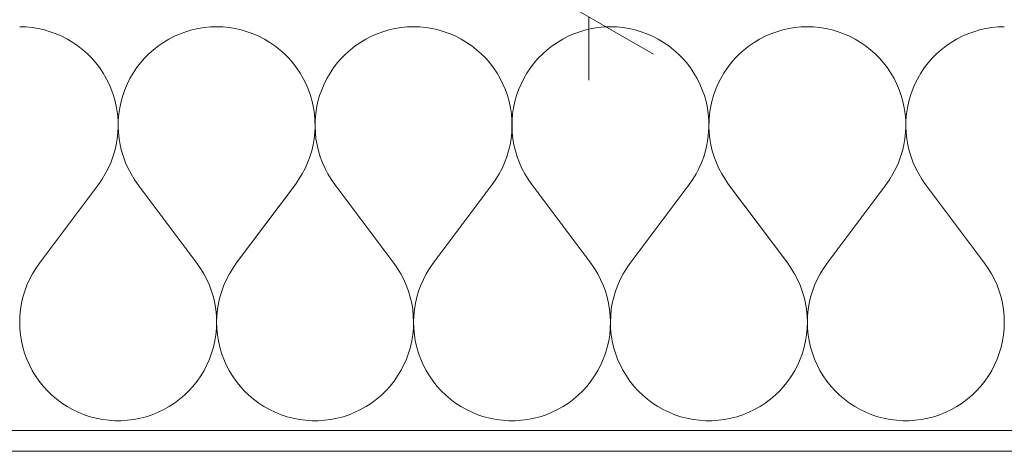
# Model space of a CAD drawing. Extents: x 100 to 2982, y 37 to 2050.
# Tile 24 of 135: x 1198 to 1246, y 575 to 595. Entities that reach past the tile are written whole.
import ezdxf
from ezdxf.xclip import XClip

# ---------------------------------------------------------------- set-up
doc = ezdxf.new("R2010")
doc.units = 0
doc.header["$MEASUREMENT"] = 0
doc.header["$XCLIPFRAME"] = 0
for name, color, linetype in [('299-A Wymiary Opisy', 7, 'Continuous'), ('420-K Ściany', 7, 'Continuous'), ('820-G Rysunki Obrazki', 7, 'Continuous')]:
    doc.layers.add(name, color=color, linetype=linetype)

# ---------------------------------------------------------------- blocks, each defined once
blk = doc.blocks.new('*X14')
at = {"layer": '420-K Ściany', "color": 174, "linetype": 'Continuous', "lineweight": 5, "ltscale": 0.2}
for p, q in [((1198.238, 595.023), (1197.937, 595.033)), ((1198.538, 594.995), (1198.238, 595.023)), ((1198.835, 594.947), (1198.538, 594.995)), ((1199.129, 594.881), (1198.835, 594.947)), ((1199.418, 594.796), (1199.129, 594.881)), ((1199.701, 594.694), (1199.418, 594.796)), ((1205.979, 594.796), (1205.696, 594.694)), ((1206.268, 594.881), (1205.979, 594.796)), ((1206.562, 594.947), (1206.268, 594.881)), ((1206.86, 594.995), (1206.562, 594.947)), ((1207.16, 595.023), (1206.86, 594.995)), ((1207.461, 595.033), (1207.16, 595.023)), ((1207.762, 595.023), (1207.461, 595.033)), ((1208.062, 594.995), (1207.762, 595.023)), ((1208.359, 594.947), (1208.062, 594.995)), ((1208.653, 594.881), (1208.359, 594.947)), ((1208.942, 594.796), (1208.653, 594.881)), ((1209.225, 594.694), (1208.942, 594.796)), ((1215.503, 594.796), (1215.22, 594.694)), ((1215.792, 594.881), (1215.503, 594.796)), ((1216.086, 594.947), (1215.792, 594.881)), ((1216.384, 594.995), (1216.086, 594.947)), ((1216.683, 595.023), (1216.384, 594.995)), ((1216.984, 595.033), (1216.683, 595.023)), ((1217.286, 595.023), (1216.984, 595.033)), ((1217.585, 594.995), (1217.286, 595.023)), ((1217.883, 594.947), (1217.585, 594.995)), ((1218.177, 594.881), (1217.883, 594.947)), ((1218.466, 594.796), (1218.177, 594.881)), ((1218.749, 594.694), (1218.466, 594.796)), ((1225.027, 594.796), (1224.744, 594.694)), ((1225.316, 594.881), (1225.027, 594.796)), ((1225.61, 594.947), (1225.316, 594.881)), ((1225.907, 594.995), (1225.61, 594.947)), ((1226.207, 595.023), (1225.907, 594.995)), ((1226.508, 595.033), (1226.207, 595.023)), ((1226.809, 595.023), (1226.508, 595.033)), ((1227.109, 594.995), (1226.809, 595.023)), ((1227.407, 594.947), (1227.109, 594.995)), ((1227.701, 594.881), (1227.407, 594.947)), ((1227.99, 594.796), (1227.701, 594.881)), ((1228.273, 594.694), (1227.99, 594.796)), ((1234.551, 594.796), (1234.268, 594.694)), ((1234.84, 594.881), (1234.551, 594.796)), ((1235.134, 594.947), (1234.84, 594.881)), ((1235.431, 594.995), (1235.134, 594.947)), ((1235.731, 595.023), (1235.431, 594.995)), ((1236.032, 595.033), (1235.731, 595.023)), ((1236.333, 595.023), (1236.032, 595.033)), ((1236.633, 594.995), (1236.333, 595.023)), ((1236.93, 594.947), (1236.633, 594.995)), ((1237.224, 594.881), (1236.93, 594.947)), ((1237.513, 594.796), (1237.224, 594.881)), ((1237.797, 594.694), (1237.513, 594.796)), ((1244.075, 594.796), (1243.791, 594.694)), ((1244.364, 594.881), (1244.075, 594.796)), ((1244.658, 594.947), (1244.364, 594.881)), ((1244.955, 594.995), (1244.658, 594.947)), ((1245.255, 595.023), (1244.955, 594.995)), ((1245.556, 595.033), (1245.255, 595.023)), ((1199.977, 594.573), (1199.701, 594.694)), ((1200.245, 594.436), (1199.977, 594.573)), ((1200.504, 594.281), (1200.245, 594.436)), ((1205.152, 594.436), (1204.893, 594.281)), ((1205.42, 594.573), (1205.152, 594.436)), ((1205.696, 594.694), (1205.42, 594.573)), ((1209.501, 594.573), (1209.225, 594.694)), ((1209.769, 594.436), (1209.501, 594.573)), ((1210.028, 594.281), (1209.769, 594.436)), ((1214.676, 594.436), (1214.417, 594.281)), ((1214.944, 594.573), (1214.676, 594.436)), ((1215.22, 594.694), (1214.944, 594.573)), ((1219.025, 594.573), (1218.749, 594.694)), ((1219.293, 594.436), (1219.025, 594.573)), ((1219.552, 594.281), (1219.293, 594.436)), ((1224.2, 594.436), (1223.941, 594.281)), ((1224.468, 594.573), (1224.2, 594.436)), ((1224.744, 594.694), (1224.468, 594.573)), ((1228.549, 594.573), (1228.273, 594.694)), ((1228.817, 594.436), (1228.549, 594.573)), ((1229.076, 594.281), (1228.817, 594.436)), ((1233.724, 594.436), (1233.465, 594.281)), ((1233.991, 594.573), (1233.724, 594.436)), ((1234.268, 594.694), (1233.991, 594.573)), ((1238.073, 594.573), (1237.797, 594.694)), ((1238.341, 594.436), (1238.073, 594.573)), ((1238.599, 594.281), (1238.341, 594.436)), ((1243.247, 594.436), (1242.989, 594.281)), ((1243.515, 594.573), (1243.247, 594.436)), ((1243.791, 594.694), (1243.515, 594.573)), ((1200.753, 594.111), (1200.504, 594.281)), ((1200.99, 593.925), (1200.753, 594.111)), ((1201.215, 593.725), (1200.99, 593.925)), ((1204.408, 593.925), (1204.183, 593.725)), ((1204.645, 594.111), (1204.408, 593.925)), ((1204.893, 594.281), (1204.645, 594.111)), ((1210.276, 594.111), (1210.028, 594.281)), ((1210.513, 593.925), (1210.276, 594.111)), ((1210.738, 593.725), (1210.513, 593.925)), ((1213.932, 593.925), (1213.707, 593.725)), ((1214.169, 594.111), (1213.932, 593.925)), ((1214.417, 594.281), (1214.169, 594.111)), ((1219.8, 594.111), (1219.552, 594.281)), ((1220.037, 593.925), (1219.8, 594.111)), ((1220.262, 593.725), (1220.037, 593.925)), ((1223.455, 593.925), (1223.231, 593.725)), ((1223.693, 594.111), (1223.455, 593.925)), ((1223.941, 594.281), (1223.693, 594.111)), ((1229.324, 594.111), (1229.076, 594.281)), ((1229.561, 593.925), (1229.324, 594.111)), ((1229.786, 593.725), (1229.561, 593.925)), ((1232.979, 593.925), (1232.754, 593.725)), ((1233.216, 594.111), (1232.979, 593.925)), ((1233.465, 594.281), (1233.216, 594.111)), ((1238.848, 594.111), (1238.599, 594.281)), ((1239.085, 593.925), (1238.848, 594.111)), ((1239.31, 593.725), (1239.085, 593.925)), ((1242.503, 593.925), (1242.278, 593.725)), ((1242.74, 594.111), (1242.503, 593.925)), ((1242.989, 594.281), (1242.74, 594.111)), ((1201.426, 593.511), (1201.215, 593.725)), ((1201.624, 593.284), (1201.426, 593.511)), ((1203.971, 593.511), (1203.773, 593.284)), ((1204.183, 593.725), (1203.971, 593.511)), ((1210.95, 593.511), (1210.738, 593.725)), ((1211.148, 593.284), (1210.95, 593.511)), ((1213.495, 593.511), (1213.297, 593.284)), ((1213.707, 593.725), (1213.495, 593.511)), ((1220.474, 593.511), (1220.262, 593.725)), ((1220.672, 593.284), (1220.474, 593.511)), ((1223.019, 593.511), (1222.821, 593.284)), ((1223.231, 593.725), (1223.019, 593.511)), ((1229.998, 593.511), (1229.786, 593.725)), ((1230.196, 593.284), (1229.998, 593.511)), ((1232.542, 593.511), (1232.345, 593.284)), ((1232.754, 593.725), (1232.542, 593.511)), ((1239.522, 593.511), (1239.31, 593.725)), ((1239.72, 593.284), (1239.522, 593.511)), ((1242.066, 593.511), (1241.868, 593.284)), ((1242.278, 593.725), (1242.066, 593.511)), ((1201.807, 593.045), (1201.624, 593.284)), ((1201.975, 592.794), (1201.807, 593.045)), ((1203.59, 593.045), (1203.422, 592.794)), ((1203.773, 593.284), (1203.59, 593.045)), ((1211.331, 593.045), (1211.148, 593.284)), ((1211.499, 592.794), (1211.331, 593.045)), ((1213.114, 593.045), (1212.946, 592.794)), ((1213.297, 593.284), (1213.114, 593.045)), ((1220.855, 593.045), (1220.672, 593.284)), ((1221.023, 592.794), (1220.855, 593.045)), ((1222.638, 593.045), (1222.47, 592.794)), ((1222.821, 593.284), (1222.638, 593.045)), ((1230.379, 593.045), (1230.196, 593.284)), ((1230.547, 592.794), (1230.379, 593.045)), ((1232.162, 593.045), (1231.994, 592.794)), ((1232.345, 593.284), (1232.162, 593.045)), ((1239.903, 593.045), (1239.72, 593.284)), ((1240.07, 592.794), (1239.903, 593.045)), ((1241.685, 593.045), (1241.518, 592.794)), ((1241.868, 593.284), (1241.685, 593.045)), ((1202.127, 592.534), (1201.975, 592.794)), ((1202.261, 592.265), (1202.127, 592.534)), ((1203.271, 592.534), (1203.136, 592.265)), ((1203.422, 592.794), (1203.271, 592.534)), ((1211.65, 592.534), (1211.499, 592.794)), ((1211.785, 592.265), (1211.65, 592.534)), ((1212.795, 592.534), (1212.66, 592.265)), ((1212.946, 592.794), (1212.795, 592.534)), ((1221.174, 592.534), (1221.023, 592.794)), ((1221.309, 592.265), (1221.174, 592.534)), ((1222.319, 592.534), (1222.184, 592.265)), ((1222.47, 592.794), (1222.319, 592.534)), ((1230.698, 592.534), (1230.547, 592.794)), ((1230.833, 592.265), (1230.698, 592.534)), ((1231.842, 592.534), (1231.708, 592.265)), ((1231.994, 592.794), (1231.842, 592.534)), ((1240.222, 592.534), (1240.07, 592.794)), ((1240.356, 592.265), (1240.222, 592.534)), ((1241.366, 592.534), (1241.232, 592.265)), ((1241.518, 592.794), (1241.366, 592.534)), ((1202.379, 591.987), (1202.261, 592.265)), ((1202.478, 591.703), (1202.379, 591.987)), ((1203.019, 591.987), (1202.919, 591.703)), ((1203.136, 592.265), (1203.019, 591.987)), ((1211.902, 591.987), (1211.785, 592.265)), ((1212.002, 591.703), (1211.902, 591.987)), ((1212.543, 591.987), (1212.443, 591.703)), ((1212.66, 592.265), (1212.543, 591.987)), ((1221.426, 591.987), (1221.309, 592.265)), ((1221.526, 591.703), (1221.426, 591.987)), ((1222.066, 591.987), (1221.967, 591.703)), ((1222.184, 592.265), (1222.066, 591.987)), ((1230.95, 591.987), (1230.833, 592.265)), ((1231.05, 591.703), (1230.95, 591.987)), ((1231.59, 591.987), (1231.491, 591.703)), ((1231.708, 592.265), (1231.59, 591.987)), ((1240.474, 591.987), (1240.356, 592.265)), ((1240.574, 591.703), (1240.474, 591.987)), ((1241.114, 591.987), (1241.014, 591.703)), ((1241.232, 592.265), (1241.114, 591.987)), ((1202.56, 591.413), (1202.478, 591.703)), ((1202.919, 591.703), (1202.838, 591.413)), ((1212.084, 591.413), (1212.002, 591.703)), ((1212.443, 591.703), (1212.362, 591.413)), ((1221.607, 591.413), (1221.526, 591.703)), ((1221.967, 591.703), (1221.885, 591.413)), ((1231.131, 591.413), (1231.05, 591.703)), ((1231.491, 591.703), (1231.409, 591.413)), ((1240.655, 591.413), (1240.574, 591.703)), ((1241.014, 591.703), (1240.933, 591.413)), ((1202.623, 591.118), (1202.56, 591.413)), ((1202.667, 590.82), (1202.623, 591.118)), ((1202.775, 591.118), (1202.731, 590.82)), ((1202.838, 591.413), (1202.775, 591.118)), ((1212.147, 591.118), (1212.084, 591.413)), ((1212.191, 590.82), (1212.147, 591.118)), ((1212.299, 591.118), (1212.254, 590.82)), ((1212.362, 591.413), (1212.299, 591.118)), ((1221.67, 591.118), (1221.607, 591.413)), ((1221.715, 590.82), (1221.67, 591.118)), ((1221.822, 591.118), (1221.778, 590.82)), ((1221.885, 591.413), (1221.822, 591.118)), ((1231.194, 591.118), (1231.131, 591.413)), ((1231.238, 590.82), (1231.194, 591.118)), ((1231.346, 591.118), (1231.302, 590.82)), ((1231.409, 591.413), (1231.346, 591.118)), ((1240.718, 591.118), (1240.655, 591.413)), ((1240.762, 590.82), (1240.718, 591.118)), ((1240.87, 591.118), (1240.826, 590.82)), ((1240.933, 591.413), (1240.87, 591.118)), ((1202.692, 590.52), (1202.667, 590.82)), ((1202.698, 590.219), (1202.692, 590.52)), ((1202.705, 590.52), (1202.699, 590.219)), ((1202.731, 590.82), (1202.705, 590.52)), ((1212.216, 590.52), (1212.191, 590.82)), ((1212.222, 590.219), (1212.216, 590.52)), ((1212.229, 590.52), (1212.223, 590.219)), ((1212.254, 590.82), (1212.229, 590.52)), ((1221.74, 590.52), (1221.715, 590.82)), ((1221.746, 590.219), (1221.74, 590.52)), ((1221.753, 590.52), (1221.747, 590.219)), ((1221.778, 590.82), (1221.753, 590.52)), ((1231.264, 590.52), (1231.238, 590.82)), ((1231.27, 590.219), (1231.264, 590.52)), ((1231.277, 590.52), (1231.27, 590.219)), ((1231.302, 590.82), (1231.277, 590.52)), ((1240.787, 590.52), (1240.762, 590.82)), ((1240.794, 590.219), (1240.787, 590.52)), ((1240.801, 590.52), (1240.794, 590.219)), ((1240.826, 590.82), (1240.801, 590.52)), ((1202.686, 589.918), (1202.698, 590.219)), ((1202.699, 590.219), (1202.712, 589.918)), ((1212.209, 589.918), (1212.222, 590.219)), ((1212.223, 590.219), (1212.236, 589.918)), ((1221.733, 589.918), (1221.746, 590.219)), ((1221.747, 590.219), (1221.759, 589.918)), ((1231.257, 589.918), (1231.27, 590.219)), ((1231.27, 590.219), (1231.283, 589.918)), ((1240.781, 589.918), (1240.794, 590.219)), ((1240.794, 590.219), (1240.807, 589.918)), ((1202.603, 589.322), (1202.654, 589.619)), ((1202.654, 589.619), (1202.686, 589.918)), ((1202.712, 589.918), (1202.744, 589.619)), ((1202.744, 589.619), (1202.794, 589.322)), ((1212.127, 589.322), (1212.178, 589.619)), ((1212.178, 589.619), (1212.209, 589.918)), ((1212.236, 589.918), (1212.267, 589.619)), ((1212.267, 589.619), (1212.318, 589.322)), ((1221.651, 589.322), (1221.702, 589.619)), ((1221.702, 589.619), (1221.733, 589.918)), ((1221.759, 589.918), (1221.791, 589.619)), ((1221.791, 589.619), (1221.842, 589.322)), ((1231.175, 589.322), (1231.225, 589.619)), ((1231.225, 589.619), (1231.257, 589.918)), ((1231.283, 589.918), (1231.315, 589.619)), ((1231.315, 589.619), (1231.366, 589.322)), ((1240.698, 589.322), (1240.749, 589.619)), ((1240.749, 589.619), (1240.781, 589.918)), ((1240.807, 589.918), (1240.839, 589.619)), ((1240.839, 589.619), (1240.89, 589.322)), ((1202.534, 589.029), (1202.603, 589.322)), ((1202.794, 589.322), (1202.864, 589.029)), ((1212.058, 589.029), (1212.127, 589.322)), ((1212.318, 589.322), (1212.387, 589.029)), ((1221.582, 589.029), (1221.651, 589.322)), ((1221.842, 589.322), (1221.911, 589.029)), ((1231.105, 589.029), (1231.175, 589.322)), ((1231.366, 589.322), (1231.435, 589.029)), ((1240.629, 589.029), (1240.698, 589.322)), ((1240.89, 589.322), (1240.959, 589.029)), ((1202.34, 588.458), (1202.446, 588.74)), ((1202.446, 588.74), (1202.534, 589.029)), ((1202.864, 589.029), (1202.951, 588.74)), ((1202.951, 588.74), (1203.057, 588.458)), ((1211.864, 588.458), (1211.97, 588.74)), ((1211.97, 588.74), (1212.058, 589.029)), ((1212.387, 589.029), (1212.475, 588.74)), ((1212.475, 588.74), (1212.581, 588.458)), ((1221.388, 588.458), (1221.494, 588.74)), ((1221.494, 588.74), (1221.582, 589.029)), ((1221.911, 589.029), (1221.999, 588.74)), ((1221.999, 588.74), (1222.105, 588.458)), ((1230.912, 588.458), (1231.018, 588.74)), ((1231.018, 588.74), (1231.105, 589.029)), ((1231.435, 589.029), (1231.523, 588.74)), ((1231.523, 588.74), (1231.629, 588.458)), ((1240.436, 588.458), (1240.541, 588.74)), ((1240.541, 588.74), (1240.629, 589.029)), ((1240.959, 589.029), (1241.047, 588.74)), ((1241.047, 588.74), (1241.152, 588.458)), ((1202.076, 587.917), (1202.217, 588.184)), ((1202.217, 588.184), (1202.34, 588.458)), ((1203.057, 588.458), (1203.181, 588.184)), ((1203.181, 588.184), (1203.321, 587.917)), ((1211.6, 587.917), (1211.741, 588.184)), ((1211.741, 588.184), (1211.864, 588.458)), ((1212.581, 588.458), (1212.704, 588.184)), ((1212.704, 588.184), (1212.845, 587.917)), ((1221.124, 587.917), (1221.265, 588.184)), ((1221.265, 588.184), (1221.388, 588.458)), ((1222.105, 588.458), (1222.228, 588.184)), ((1222.228, 588.184), (1222.369, 587.917)), ((1230.648, 587.917), (1230.788, 588.184)), ((1230.788, 588.184), (1230.912, 588.458)), ((1231.629, 588.458), (1231.752, 588.184)), ((1231.752, 588.184), (1231.892, 587.917)), ((1240.172, 587.917), (1240.312, 588.184)), ((1240.312, 588.184), (1240.436, 588.458)), ((1241.152, 588.458), (1241.276, 588.184)), ((1241.276, 588.184), (1241.416, 587.917)), ((1201.746, 587.414), (1201.919, 587.66)), ((1201.919, 587.66), (1202.076, 587.917)), ((1203.321, 587.917), (1203.478, 587.66)), ((1203.478, 587.66), (1203.651, 587.414)), ((1211.27, 587.414), (1211.443, 587.66)), ((1211.443, 587.66), (1211.6, 587.917)), ((1212.845, 587.917), (1213.002, 587.66)), ((1213.002, 587.66), (1213.175, 587.414)), ((1220.794, 587.414), (1220.967, 587.66)), ((1220.967, 587.66), (1221.124, 587.917)), ((1222.369, 587.917), (1222.526, 587.66)), ((1222.526, 587.66), (1222.699, 587.414)), ((1230.318, 587.414), (1230.491, 587.66)), ((1230.491, 587.66), (1230.648, 587.917)), ((1231.892, 587.917), (1232.05, 587.66)), ((1232.05, 587.66), (1232.223, 587.414)), ((1239.842, 587.414), (1240.015, 587.66)), ((1240.015, 587.66), (1240.172, 587.917)), ((1241.416, 587.917), (1241.573, 587.66)), ((1241.573, 587.66), (1241.746, 587.414)), ((1198.889, 583.604), (1201.746, 587.414)), ((1206.508, 583.604), (1203.651, 587.414)), ((1208.413, 583.604), (1211.27, 587.414)), ((1216.032, 583.604), (1213.175, 587.414)), ((1217.937, 583.604), (1220.794, 587.414)), ((1225.556, 583.604), (1222.699, 587.414)), ((1227.461, 583.604), (1230.318, 587.414)), ((1235.08, 583.604), (1232.223, 587.414)), ((1236.984, 583.604), (1239.842, 587.414)), ((1244.604, 583.604), (1241.746, 587.414)), ((1198.714, 583.354), (1198.555, 583.093)), ((1198.889, 583.604), (1198.714, 583.354)), ((1206.684, 583.354), (1206.508, 583.604)), ((1206.843, 583.093), (1206.684, 583.354)), ((1208.238, 583.354), (1208.079, 583.093)), ((1208.413, 583.604), (1208.238, 583.354)), ((1216.208, 583.354), (1216.032, 583.604)), ((1216.367, 583.093), (1216.208, 583.354)), ((1217.761, 583.354), (1217.602, 583.093)), ((1217.937, 583.604), (1217.761, 583.354)), ((1225.731, 583.354), (1225.556, 583.604)), ((1225.89, 583.093), (1225.731, 583.354)), ((1227.285, 583.354), (1227.126, 583.093)), ((1227.461, 583.604), (1227.285, 583.354)), ((1235.255, 583.354), (1235.08, 583.604)), ((1235.414, 583.093), (1235.255, 583.354)), ((1236.809, 583.354), (1236.65, 583.093)), ((1236.984, 583.604), (1236.809, 583.354)), ((1244.779, 583.354), (1244.604, 583.604)), ((1244.938, 583.093), (1244.779, 583.354)), ((1198.555, 583.093), (1198.413, 582.822)), ((1206.985, 582.822), (1206.843, 583.093)), ((1208.079, 583.093), (1207.937, 582.822)), ((1216.508, 582.822), (1216.367, 583.093)), ((1217.602, 583.093), (1217.461, 582.822)), ((1226.032, 582.822), (1225.89, 583.093)), ((1227.126, 583.093), (1226.984, 582.822)), ((1235.556, 582.822), (1235.414, 583.093)), ((1236.65, 583.093), (1236.508, 582.822)), ((1245.08, 582.822), (1244.938, 583.093)), ((1198.289, 582.543), (1198.182, 582.257)), ((1198.413, 582.822), (1198.289, 582.543)), ((1207.109, 582.543), (1206.985, 582.822)), ((1207.215, 582.257), (1207.109, 582.543)), ((1207.812, 582.543), (1207.706, 582.257)), ((1207.937, 582.822), (1207.812, 582.543)), ((1216.633, 582.543), (1216.508, 582.822)), ((1216.739, 582.257), (1216.633, 582.543)), ((1217.336, 582.543), (1217.23, 582.257)), ((1217.461, 582.822), (1217.336, 582.543)), ((1226.157, 582.543), (1226.032, 582.822)), ((1226.263, 582.257), (1226.157, 582.543)), ((1226.86, 582.543), (1226.754, 582.257)), ((1226.984, 582.822), (1226.86, 582.543)), ((1235.68, 582.543), (1235.556, 582.822)), ((1235.786, 582.257), (1235.68, 582.543)), ((1236.384, 582.543), (1236.278, 582.257)), ((1236.508, 582.822), (1236.384, 582.543)), ((1245.204, 582.543), (1245.08, 582.822)), ((1245.31, 582.257), (1245.204, 582.543)), ((1198.095, 581.964), (1198.026, 581.666)), ((1198.182, 582.257), (1198.095, 581.964)), ((1207.303, 581.964), (1207.215, 582.257)), ((1207.371, 581.666), (1207.303, 581.964)), ((1207.619, 581.964), (1207.55, 581.666)), ((1207.706, 582.257), (1207.619, 581.964)), ((1216.826, 581.964), (1216.739, 582.257)), ((1216.895, 581.666), (1216.826, 581.964)), ((1217.143, 581.964), (1217.074, 581.666)), ((1217.23, 582.257), (1217.143, 581.964)), ((1226.35, 581.964), (1226.263, 582.257)), ((1226.419, 581.666), (1226.35, 581.964)), ((1226.666, 581.964), (1226.598, 581.666)), ((1226.754, 582.257), (1226.666, 581.964)), ((1235.874, 581.964), (1235.786, 582.257)), ((1235.943, 581.666), (1235.874, 581.964)), ((1236.19, 581.964), (1236.122, 581.666)), ((1236.278, 582.257), (1236.19, 581.964)), ((1245.398, 581.964), (1245.31, 582.257)), ((1245.466, 581.666), (1245.398, 581.964)), ((1198.026, 581.666), (1197.977, 581.364)), ((1207.42, 581.364), (1207.371, 581.666)), ((1207.55, 581.666), (1207.501, 581.364)), ((1216.944, 581.364), (1216.895, 581.666)), ((1217.074, 581.666), (1217.025, 581.364)), ((1226.468, 581.364), (1226.419, 581.666)), ((1226.598, 581.666), (1226.548, 581.364)), ((1235.992, 581.364), (1235.943, 581.666)), ((1236.122, 581.666), (1236.072, 581.364)), ((1245.516, 581.364), (1245.466, 581.666)), ((1197.947, 581.06), (1197.937, 580.755)), ((1197.977, 581.364), (1197.947, 581.06)), ((1207.45, 581.06), (1207.42, 581.364)), ((1207.461, 580.755), (1207.45, 581.06)), ((1207.471, 581.06), (1207.461, 580.755)), ((1207.501, 581.364), (1207.471, 581.06)), ((1216.974, 581.06), (1216.944, 581.364)), ((1216.984, 580.755), (1216.974, 581.06)), ((1216.995, 581.06), (1216.984, 580.755)), ((1217.025, 581.364), (1216.995, 581.06)), ((1226.498, 581.06), (1226.468, 581.364)), ((1226.508, 580.755), (1226.498, 581.06)), ((1226.519, 581.06), (1226.508, 580.755)), ((1226.548, 581.364), (1226.519, 581.06)), ((1236.022, 581.06), (1235.992, 581.364)), ((1236.032, 580.755), (1236.022, 581.06)), ((1236.042, 581.06), (1236.032, 580.755)), ((1236.072, 581.364), (1236.042, 581.06)), ((1245.546, 581.06), (1245.516, 581.364)), ((1245.556, 580.755), (1245.546, 581.06)), ((1197.937, 580.755), (1197.946, 580.449)), ((1207.451, 580.449), (1207.461, 580.755)), ((1207.461, 580.755), (1207.47, 580.449)), ((1216.975, 580.449), (1216.984, 580.755)), ((1216.984, 580.755), (1216.994, 580.449)), ((1226.499, 580.449), (1226.508, 580.755)), ((1226.508, 580.755), (1226.518, 580.449)), ((1236.023, 580.449), (1236.032, 580.755)), ((1236.032, 580.755), (1236.041, 580.449)), ((1245.547, 580.449), (1245.556, 580.755)), ((1197.946, 580.449), (1197.975, 580.145)), ((1197.975, 580.145), (1198.023, 579.844)), ((1207.374, 579.844), (1207.423, 580.145)), ((1207.423, 580.145), (1207.451, 580.449)), ((1207.47, 580.449), (1207.499, 580.145)), ((1207.499, 580.145), (1207.547, 579.844)), ((1216.898, 579.844), (1216.946, 580.145)), ((1216.946, 580.145), (1216.975, 580.449)), ((1216.994, 580.449), (1217.023, 580.145)), ((1217.023, 580.145), (1217.071, 579.844)), ((1226.422, 579.844), (1226.47, 580.145)), ((1226.47, 580.145), (1226.499, 580.449)), ((1226.518, 580.449), (1226.546, 580.145)), ((1226.546, 580.145), (1226.595, 579.844)), ((1235.946, 579.844), (1235.994, 580.145)), ((1235.994, 580.145), (1236.023, 580.449)), ((1236.041, 580.449), (1236.07, 580.145)), ((1236.07, 580.145), (1236.119, 579.844)), ((1245.469, 579.844), (1245.518, 580.145)), ((1245.518, 580.145), (1245.547, 580.449)), ((1198.023, 579.844), (1198.091, 579.546)), ((1198.091, 579.546), (1198.177, 579.252)), ((1207.22, 579.252), (1207.307, 579.546)), ((1207.307, 579.546), (1207.374, 579.844)), ((1207.547, 579.844), (1207.615, 579.546)), ((1207.615, 579.546), (1207.701, 579.252)), ((1216.744, 579.252), (1216.83, 579.546)), ((1216.83, 579.546), (1216.898, 579.844)), ((1217.071, 579.844), (1217.139, 579.546)), ((1217.139, 579.546), (1217.225, 579.252)), ((1226.268, 579.252), (1226.354, 579.546)), ((1226.354, 579.546), (1226.422, 579.844)), ((1226.595, 579.844), (1226.662, 579.546)), ((1226.662, 579.546), (1226.749, 579.252)), ((1235.791, 579.252), (1235.878, 579.546)), ((1235.878, 579.546), (1235.946, 579.844)), ((1236.119, 579.844), (1236.186, 579.546)), ((1236.186, 579.546), (1236.273, 579.252)), ((1245.315, 579.252), (1245.402, 579.546)), ((1245.402, 579.546), (1245.469, 579.844)), ((1198.177, 579.252), (1198.283, 578.966)), ((1207.115, 578.966), (1207.22, 579.252)), ((1207.701, 579.252), (1207.806, 578.966)), ((1216.639, 578.966), (1216.744, 579.252)), ((1217.225, 579.252), (1217.33, 578.966)), ((1226.163, 578.966), (1226.268, 579.252)), ((1226.749, 579.252), (1226.854, 578.966)), ((1235.686, 578.966), (1235.791, 579.252)), ((1236.273, 579.252), (1236.378, 578.966)), ((1245.21, 578.966), (1245.315, 579.252)), ((1198.283, 578.966), (1198.406, 578.686)), ((1198.406, 578.686), (1198.547, 578.415)), ((1206.851, 578.415), (1206.992, 578.686)), ((1206.992, 578.686), (1207.115, 578.966)), ((1207.806, 578.966), (1207.93, 578.686)), ((1207.93, 578.686), (1208.071, 578.415)), ((1216.374, 578.415), (1216.515, 578.686)), ((1216.515, 578.686), (1216.639, 578.966)), ((1217.33, 578.966), (1217.454, 578.686)), ((1217.454, 578.686), (1217.595, 578.415)), ((1225.898, 578.415), (1226.039, 578.686)), ((1226.039, 578.686), (1226.163, 578.966)), ((1226.854, 578.966), (1226.977, 578.686)), ((1226.977, 578.686), (1227.118, 578.415)), ((1235.422, 578.415), (1235.563, 578.686)), ((1235.563, 578.686), (1235.686, 578.966)), ((1236.378, 578.966), (1236.501, 578.686)), ((1236.501, 578.686), (1236.642, 578.415)), ((1244.946, 578.415), (1245.087, 578.686)), ((1245.087, 578.686), (1245.21, 578.966)), ((1198.547, 578.415), (1198.705, 578.153)), ((1198.705, 578.153), (1198.88, 577.903)), ((1206.518, 577.903), (1206.692, 578.153)), ((1206.692, 578.153), (1206.851, 578.415)), ((1208.071, 578.415), (1208.229, 578.153)), ((1208.229, 578.153), (1208.403, 577.903)), ((1216.042, 577.903), (1216.216, 578.153)), ((1216.216, 578.153), (1216.374, 578.415)), ((1217.595, 578.415), (1217.753, 578.153)), ((1217.753, 578.153), (1217.927, 577.903)), ((1225.565, 577.903), (1225.74, 578.153)), ((1225.74, 578.153), (1225.898, 578.415)), ((1227.118, 578.415), (1227.277, 578.153)), ((1227.277, 578.153), (1227.451, 577.903)), ((1235.089, 577.903), (1235.264, 578.153)), ((1235.264, 578.153), (1235.422, 578.415)), ((1236.642, 578.415), (1236.8, 578.153)), ((1236.8, 578.153), (1236.975, 577.903)), ((1244.613, 577.903), (1244.788, 578.153)), ((1244.788, 578.153), (1244.946, 578.415)), ((1198.88, 577.903), (1199.07, 577.664)), ((1199.07, 577.664), (1199.275, 577.437)), ((1206.122, 577.437), (1206.328, 577.664)), ((1206.328, 577.664), (1206.518, 577.903)), ((1208.403, 577.903), (1208.594, 577.664)), ((1208.594, 577.664), (1208.799, 577.437)), ((1215.646, 577.437), (1215.851, 577.664)), ((1215.851, 577.664), (1216.042, 577.903)), ((1217.927, 577.903), (1218.118, 577.664)), ((1218.118, 577.664), (1218.323, 577.437)), ((1225.17, 577.437), (1225.375, 577.664)), ((1225.375, 577.664), (1225.565, 577.903)), ((1227.451, 577.903), (1227.641, 577.664)), ((1227.641, 577.664), (1227.847, 577.437)), ((1234.694, 577.437), (1234.899, 577.664)), ((1234.899, 577.664), (1235.089, 577.903)), ((1236.975, 577.903), (1237.165, 577.664)), ((1237.165, 577.664), (1237.37, 577.437)), ((1244.218, 577.437), (1244.423, 577.664)), ((1244.423, 577.664), (1244.613, 577.903)), ((1199.275, 577.437), (1199.495, 577.224)), ((1199.495, 577.224), (1199.727, 577.026)), ((1205.67, 577.026), (1205.903, 577.224)), ((1205.903, 577.224), (1206.122, 577.437)), ((1208.799, 577.437), (1209.018, 577.224)), ((1209.018, 577.224), (1209.251, 577.026)), ((1215.194, 577.026), (1215.427, 577.224)), ((1215.427, 577.224), (1215.646, 577.437)), ((1218.323, 577.437), (1218.542, 577.224)), ((1218.542, 577.224), (1218.775, 577.026)), ((1224.718, 577.026), (1224.951, 577.224)), ((1224.951, 577.224), (1225.17, 577.437)), ((1227.847, 577.437), (1228.066, 577.224)), ((1228.066, 577.224), (1228.299, 577.026)), ((1234.242, 577.026), (1234.474, 577.224)), ((1234.474, 577.224), (1234.694, 577.437)), ((1237.37, 577.437), (1237.59, 577.224)), ((1237.59, 577.224), (1237.822, 577.026)), ((1243.766, 577.026), (1243.998, 577.224)), ((1243.998, 577.224), (1244.218, 577.437)), ((1199.727, 577.026), (1199.972, 576.843)), ((1199.972, 576.843), (1200.228, 576.676)), ((1200.228, 576.676), (1200.494, 576.526)), ((1204.903, 576.526), (1205.17, 576.676)), ((1205.17, 576.676), (1205.426, 576.843)), ((1205.426, 576.843), (1205.67, 577.026)), ((1209.251, 577.026), (1209.496, 576.843)), ((1209.496, 576.843), (1209.752, 576.676)), ((1209.752, 576.676), (1210.018, 576.526)), ((1214.427, 576.526), (1214.693, 576.676)), ((1214.693, 576.676), (1214.949, 576.843)), ((1214.949, 576.843), (1215.194, 577.026)), ((1218.775, 577.026), (1219.019, 576.843)), ((1219.019, 576.843), (1219.275, 576.676)), ((1219.275, 576.676), (1219.542, 576.526)), ((1223.951, 576.526), (1224.217, 576.676)), ((1224.217, 576.676), (1224.473, 576.843)), ((1224.473, 576.843), (1224.718, 577.026)), ((1228.299, 577.026), (1228.543, 576.843)), ((1228.543, 576.843), (1228.799, 576.676)), ((1228.799, 576.676), (1229.065, 576.526)), ((1233.475, 576.526), (1233.741, 576.676)), ((1233.741, 576.676), (1233.997, 576.843)), ((1233.997, 576.843), (1234.242, 577.026)), ((1237.822, 577.026), (1238.067, 576.843)), ((1238.067, 576.843), (1238.323, 576.676)), ((1238.323, 576.676), (1238.589, 576.526)), ((1242.999, 576.526), (1243.265, 576.676)), ((1243.265, 576.676), (1243.521, 576.843)), ((1243.521, 576.843), (1243.766, 577.026)), ((1200.494, 576.526), (1200.769, 576.393)), ((1200.769, 576.393), (1201.052, 576.279)), ((1201.052, 576.279), (1201.342, 576.182)), ((1204.055, 576.182), (1204.345, 576.279)), ((1204.345, 576.279), (1204.628, 576.393)), ((1204.628, 576.393), (1204.903, 576.526)), ((1210.018, 576.526), (1210.293, 576.393)), ((1210.293, 576.393), (1210.576, 576.279)), ((1210.576, 576.279), (1210.866, 576.182)), ((1213.579, 576.182), (1213.869, 576.279)), ((1213.869, 576.279), (1214.152, 576.393)), ((1214.152, 576.393), (1214.427, 576.526)), ((1219.542, 576.526), (1219.817, 576.393)), ((1219.817, 576.393), (1220.1, 576.279)), ((1220.1, 576.279), (1220.39, 576.182)), ((1223.103, 576.182), (1223.393, 576.279)), ((1223.393, 576.279), (1223.676, 576.393)), ((1223.676, 576.393), (1223.951, 576.526)), ((1229.065, 576.526), (1229.341, 576.393)), ((1229.341, 576.393), (1229.624, 576.279)), ((1229.624, 576.279), (1229.914, 576.182)), ((1232.626, 576.182), (1232.916, 576.279)), ((1232.916, 576.279), (1233.2, 576.393)), ((1233.2, 576.393), (1233.475, 576.526)), ((1238.589, 576.526), (1238.865, 576.393)), ((1238.865, 576.393), (1239.148, 576.279)), ((1239.148, 576.279), (1239.438, 576.182)), ((1242.15, 576.182), (1242.44, 576.279)), ((1242.44, 576.279), (1242.723, 576.393)), ((1242.723, 576.393), (1242.999, 576.526)), ((1201.342, 576.182), (1201.638, 576.105)), ((1201.638, 576.105), (1201.938, 576.046)), ((1201.938, 576.046), (1202.241, 576.007)), ((1202.241, 576.007), (1202.546, 575.988)), ((1202.546, 575.988), (1202.852, 575.988)), ((1202.852, 575.988), (1203.156, 576.007)), ((1203.156, 576.007), (1203.46, 576.046)), ((1203.46, 576.046), (1203.759, 576.105)), ((1203.759, 576.105), (1204.055, 576.182)), ((1210.866, 576.182), (1211.162, 576.105)), ((1211.162, 576.105), (1211.462, 576.046)), ((1211.462, 576.046), (1211.765, 576.007)), ((1211.765, 576.007), (1212.07, 575.988)), ((1212.07, 575.988), (1212.375, 575.988)), ((1212.375, 575.988), (1212.68, 576.007)), ((1212.68, 576.007), (1212.983, 576.046)), ((1212.983, 576.046), (1213.283, 576.105)), ((1213.283, 576.105), (1213.579, 576.182)), ((1220.39, 576.182), (1220.686, 576.105)), ((1220.686, 576.105), (1220.986, 576.046)), ((1220.986, 576.046), (1221.289, 576.007)), ((1221.289, 576.007), (1221.594, 575.988)), ((1221.594, 575.988), (1221.899, 575.988)), ((1221.899, 575.988), (1222.204, 576.007)), ((1222.204, 576.007), (1222.507, 576.046)), ((1222.507, 576.046), (1222.807, 576.105)), ((1222.807, 576.105), (1223.103, 576.182)), ((1229.914, 576.182), (1230.209, 576.105)), ((1230.209, 576.105), (1230.509, 576.046)), ((1230.509, 576.046), (1230.812, 576.007)), ((1230.812, 576.007), (1231.117, 575.988)), ((1231.117, 575.988), (1231.423, 575.988)), ((1231.423, 575.988), (1231.728, 576.007)), ((1231.728, 576.007), (1232.031, 576.046)), ((1232.031, 576.046), (1232.331, 576.105)), ((1232.331, 576.105), (1232.626, 576.182)), ((1239.438, 576.182), (1239.733, 576.105)), ((1239.733, 576.105), (1240.033, 576.046)), ((1240.033, 576.046), (1240.336, 576.007)), ((1240.336, 576.007), (1240.641, 575.988)), ((1240.641, 575.988), (1240.947, 575.988)), ((1240.947, 575.988), (1241.252, 576.007)), ((1241.252, 576.007), (1241.555, 576.046)), ((1241.555, 576.046), (1241.855, 576.105)), ((1241.855, 576.105), (1242.15, 576.182))]:
    blk.add_line(p, q, dxfattribs=at)
blk = doc.blocks.new('Rysunek_1_1', base_point=(-18316.349, -206.526))
at = {"layer": '420-K Ściany', "linetype": 'Continuous', "lineweight": 5}
h = blk.add_hatch(dxfattribs=at)
h.set_pattern_fill('Tynk_0001', color=176, style=0, pattern_type=2)
h.set_pattern_definition([(0, (-18316.349, -206.5255), (0, 8.660254), [0, -5]), (0, (-18313.849, -202.195), (0, 8.660254), [0, -5])])
h.paths.add_polyline_path([(1374.802, 575.509), (946.302, 575.509), (946.302, 574.509), (1374.802, 574.509)])
at = {"layer": '299-A Wymiary Opisy', "color": 45, "linetype": 'Continuous', "lineweight": 15, "ltscale": 0.2}
blk.add_line((1222.341, 597.313), (1228.591, 593.705), dxfattribs=at)
at = {"layer": '299-A Wymiary Opisy', "color": 85, "linetype": 'Continuous', "lineweight": 13, "ltscale": 0.2}
blk.add_line((1225.466, 592.453), (1225.466, 595.509), dxfattribs=at)
at = {"layer": '420-K Ściany', "color": 67, "linetype": 'Continuous', "lineweight": 13, "ltscale": 0.2}
blk.add_line((946.302, 575.509), (1374.802, 575.509), dxfattribs=at)
at = {"layer": '420-K Ściany', "color": 47, "linetype": 'Continuous', "lineweight": 15, "ltscale": 0.2, "flags": 128}
blk.add_lwpolyline([(946.302, 574.509), (1374.802, 574.509)], dxfattribs=at)
at = {"color": 65, "linetype": 'Continuous', "lineweight": 13, "ltscale": 0.2}
blk.add_blockref('*X14', (0, 0), dxfattribs=at)

msp = doc.modelspace()

# ---------------------------------------------------------------- block references
at = {"layer": '820-G Rysunki Obrazki', "color": 65, "linetype": 'Continuous', "lineweight": 13, "ltscale": 0.2}
ref = msp.add_blockref('Rysunek_1_1', (-18316.349, -206.526), dxfattribs=at)
XClip(ref).set_block_clipping_path([(244.527027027, 76.8014120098), (2570.9054054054, 2022.1162324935)])

doc.saveas('drawing.dxf')
